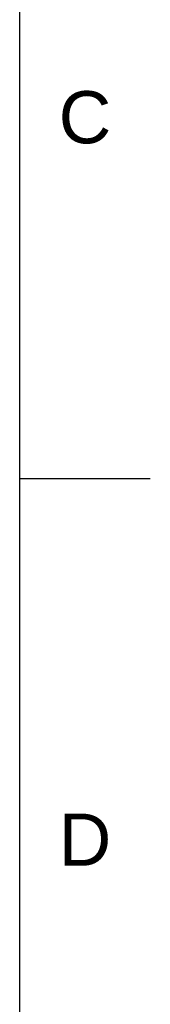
# Model space of a CAD drawing. Header units: millimetres. Extents: x 601 to 1195, y -13 to 407.
# Tile 16 of 17: x 1181 to 1195, y 101 to 207. Entities that reach past the tile are written whole.
import ezdxf

# ---------------------------------------------------------------- set-up
doc = ezdxf.new("R2010")
doc.units = ezdxf.units.MM
doc.header["$LTSCALE"] = 0.1
doc.styles.get("Standard").update_dxf_attribs({"font": 'arial_0.ttf'})

msp = doc.modelspace()

# ---------------------------------------------------------------- linework, layer by layer
for p, q in [((1180.8668, 0.8691), (1180.8668, 392.5863)), ((1180.8668, 157.556), (1195.0082, 157.556))]:
    msp.add_line(p, q)
msp.add_point((1180.8668, 157.556))

# ---------------------------------------------------------------- texts
at = {"char_height": 5.6566, "attachment_point": 5}
for s, insert in [('C', (1187.9375, 196.7277)), ('D', (1187.9375, 118.3843))]:
    msp.add_mtext_dynamic_manual_height_columns(s, width=10, gutter_width=12.5, heights=[0], dxfattribs=dict(at, insert=insert))

doc.saveas('drawing.dxf')
